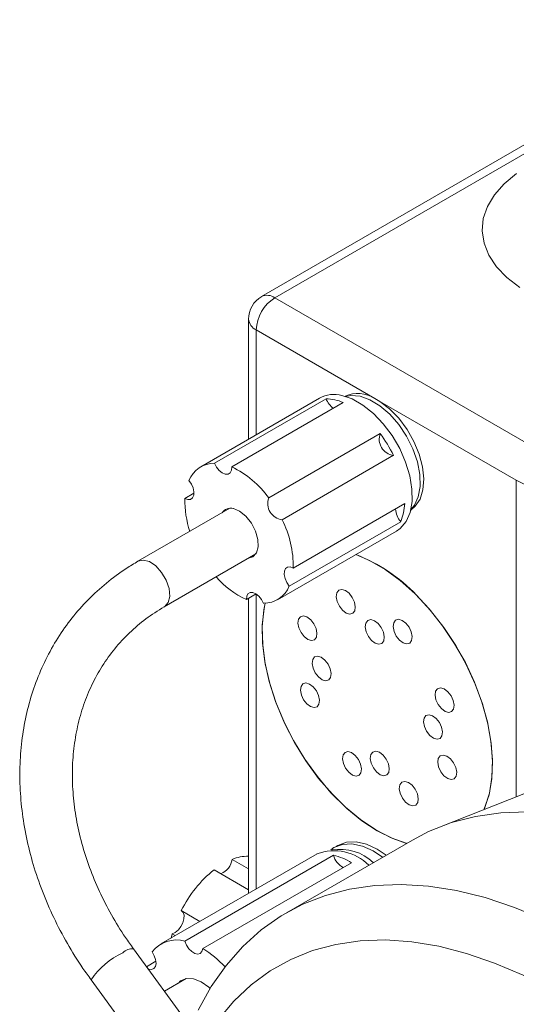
# Model space of a CAD drawing. Header units: inches. Extents: x 0.56 to 7.75, y 1.12 to 10.26.
# Tile 9 of 14: x 4.57 to 5.16, y 5.47 to 6.64. Entities that reach past the tile are written whole.
import ezdxf

# ---------------------------------------------------------------- set-up
doc = ezdxf.new("R2010")
doc.units = ezdxf.units.IN
doc.header["$MEASUREMENT"] = 0

msp = doc.modelspace()

# ---------------------------------------------------------------- linework, layer by layer
at = {"color": 7, "linetype": 'Continuous', "lineweight": 15}
for p, q in [((5.4307, 6.6363), (4.8606, 6.3072)), ((5.4464, 6.6348), (4.8763, 6.3057)), ((4.8763, 6.3057), (5.1856, 6.1271)), ((4.845, 6.2802), (4.845, 6.1374)), ((4.9951, 6.186), (4.8542, 6.2674)), ((4.9296, 6.1863), (4.7882, 6.1047)), ((4.8047, 6.1089), (4.9373, 6.1855)), ((5.0014, 6.1824), (4.9951, 6.186)), ((5.1635, 6.0888), (5.0014, 6.1824)), ((4.9578, 6.181), (4.8252, 6.1045)), ((4.8691, 6.0676), (5.0017, 6.1442)), ((5.0175, 6.1183), (4.8849, 6.0417)), ((4.7694, 6.0669), (4.7802, 6.0732)), ((4.8227, 6.0553), (4.7136, 5.9923)), ((4.8983, 5.9843), (5.0308, 6.0609)), ((5.0261, 6.0394), (4.8935, 5.9629)), ((4.8795, 5.9466), (5.0209, 6.0282)), ((4.7449, 5.9382), (4.8539, 6.0011)), ((4.8542, 5.9535), (4.8425, 5.9468)), ((4.845, 5.9483), (4.845, 5.5974)), ((5.2387, 5.7421), (5.072, 5.6763)), ((5.0399, 5.6608), (4.8902, 5.5744)), ((4.9265, 5.6444), (4.7409, 5.5373)), ((4.7694, 5.5406), (4.9462, 5.6427)), ((4.9675, 5.6339), (4.7907, 5.5318)), ((4.8256, 5.6378), (4.845, 5.6266)), ((4.845, 5.6018), (4.8041, 5.6254)), ((4.7651, 5.5769), (4.7873, 5.5641)), ((4.7531, 5.5443), (4.7544, 5.5493)), ((4.758, 5.5472), (4.7544, 5.5493)), ((4.972, 5.171), (4.7082, 5.5315)), ((4.7238, 5.5102), (4.735, 5.5167)), ((4.6578, 5.4946), (4.9227, 5.1325)), ((4.7708, 5.4961), (4.745, 5.4812))]:
    msp.add_line(p, q, dxfattribs=at)
at = {"color": 8, "linetype": 'Continuous', "lineweight": 15}
for p, q in [((4.8542, 6.2674), (4.8542, 6.1427)), ((5.1635, 5.7124), (5.1635, 6.0888)), ((4.8542, 5.9535), (4.8542, 5.6027))]:
    msp.add_line(p, q, dxfattribs=at)
at = {"color": 7, "linetype": 'Continuous', "lineweight": 15, "flags": 128}
for points in [[(5.1636, 6.4534), (5.149, 6.4413), (5.1374, 6.4282), (5.1291, 6.4143), (5.1242, 6.3999), (5.1229, 6.3852), (5.1251, 6.3706), (5.1309, 6.3563), (5.14, 6.3425), (5.1523, 6.3297), (5.1677, 6.3179)], [(5.1636, 6.4534), (5.149, 6.4413), (5.1374, 6.4282), (5.1291, 6.4143), (5.1242, 6.3999), (5.1229, 6.3852), (5.1251, 6.3706), (5.1309, 6.3563), (5.14, 6.3425), (5.1523, 6.3297), (5.1677, 6.3179)], [(5.0209, 6.0282), (5.0254, 6.0314), (5.0324, 6.0396), (5.0371, 6.0504), (5.0395, 6.0634), (5.0394, 6.078), (5.0369, 6.0938), (5.0319, 6.1101), (5.0249, 6.1263), (5.0158, 6.1418), (5.0053, 6.1559), (4.9936, 6.1682), (4.9811, 6.1781), (4.9685, 6.1853), (4.9561, 6.1895)], [(4.9777, 6.1885), (4.9667, 6.1894), (4.9609, 6.1883)], [(5.0383, 6.0544), (5.0423, 6.0591), (5.047, 6.0691), (5.0492, 6.0814), (5.0488, 6.0954), (5.0459, 6.1105), (5.0405, 6.1259), (5.033, 6.1409), (5.0237, 6.1549), (5.013, 6.1672), (5.0014, 6.1772), (4.9894, 6.1844), (4.9777, 6.1885)], [(5.0379, 6.0532), (5.0434, 6.0577), (5.0491, 6.0663), (5.0525, 6.0773), (5.0535, 6.0902), (5.0519, 6.1046), (5.048, 6.1196), (5.0418, 6.1347), (5.0336, 6.1491), (5.0238, 6.1623), (5.0129, 6.1735), (5.0014, 6.1824)], [(4.8047, 6.1089), (4.8071, 6.1044), (4.8102, 6.1004), (4.8138, 6.0975), (4.8174, 6.096), (4.8207, 6.096), (4.8232, 6.0976), (4.8248, 6.1005), (4.8252, 6.1045)], [(4.7694, 6.0669), (4.773, 6.0657), (4.7762, 6.0659), (4.7786, 6.0677), (4.7799, 6.0708), (4.7802, 6.0749), (4.7792, 6.0795), (4.7771, 6.0842), (4.7741, 6.0884)], [(4.845, 5.996), (4.8503, 5.9976), (4.8546, 6.0023), (4.8567, 6.0095), (4.8563, 6.0184), (4.8534, 6.0282), (4.8485, 6.0376), (4.8419, 6.0458), (4.8345, 6.0518), (4.827, 6.0549)], [(4.9725, 6.0003), (4.9891, 5.9932), (5.0074, 5.9826), (5.0255, 5.9693), (5.0432, 5.9536), (5.06, 5.9356), (5.0758, 5.9157), (5.0901, 5.8943), (5.1029, 5.8718), (5.1137, 5.8485), (5.1225, 5.8249), (5.1291, 5.8014), (5.1333, 5.7784), (5.1352, 5.7563), (5.1346, 5.7355), (5.1315, 5.7164), (5.1261, 5.6994), (5.1252, 5.6973)], [(4.8983, 5.9843), (4.8947, 5.9856), (4.8915, 5.9853), (4.8891, 5.9836), (4.8877, 5.9805), (4.8875, 5.9764), (4.8885, 5.9718), (4.8906, 5.9671), (4.8935, 5.9629)], [(4.863, 5.9423), (4.8606, 5.9469), (4.8574, 5.9508), (4.8538, 5.9537), (4.8502, 5.9552), (4.847, 5.9552), (4.8444, 5.9537), (4.8429, 5.9508), (4.8425, 5.9468)], [(4.9646, 5.9542), (4.9602, 5.9575), (4.9559, 5.9587), (4.9524, 5.9578), (4.9501, 5.9547), (4.9494, 5.9501), (4.9505, 5.9445), (4.9531, 5.9389), (4.9569, 5.9341), (4.9613, 5.9308), (4.9655, 5.9295), (4.9691, 5.9305), (4.9714, 5.9335), (4.972, 5.9382), (4.971, 5.9438), (4.9684, 5.9494), (4.9646, 5.9542)], [(5.1252, 5.6973), (5.1254, 5.6978), (5.1311, 5.7147), (5.1344, 5.7336), (5.1352, 5.7542), (5.1336, 5.7762), (5.1296, 5.7991), (5.1233, 5.8226), (5.1147, 5.8462), (5.104, 5.8695), (5.0915, 5.8922), (5.0773, 5.9137), (5.0616, 5.9337), (5.0449, 5.9519)], [(4.9982, 5.6719), (4.98, 5.6838), (4.962, 5.6984), (4.9448, 5.7153), (4.9284, 5.7342), (4.9133, 5.7549), (4.8998, 5.7769), (4.8879, 5.7999), (4.8781, 5.8234), (4.8704, 5.847), (4.865, 5.8703), (4.8619, 5.8929), (4.8613, 5.9144), (4.8631, 5.9344), (4.8647, 5.9424)], [(4.8647, 5.9424), (4.8635, 5.9362), (4.8614, 5.9164), (4.8618, 5.8951), (4.8646, 5.8726), (4.8698, 5.8493), (4.8772, 5.8257), (4.8869, 5.8022), (4.8985, 5.7792), (4.9119, 5.757), (4.9269, 5.7362), (4.9431, 5.7171), (4.9603, 5.6999), (4.9782, 5.6851), (4.9964, 5.6729), (5.0147, 5.6635), (5.0327, 5.657), (5.0331, 5.6569)], [(4.919, 5.9228), (4.9146, 5.9261), (4.9103, 5.9274), (4.9068, 5.9264), (4.9045, 5.9234), (4.9038, 5.9187), (4.9049, 5.9132), (4.9075, 5.9075), (4.9113, 5.9027), (4.9156, 5.8994), (4.9199, 5.8982), (4.9235, 5.8991), (4.9258, 5.9022), (4.9264, 5.9068), (4.9254, 5.9124), (4.9228, 5.918), (4.919, 5.9228)], [(4.9991, 5.9183), (4.9947, 5.9216), (4.9904, 5.9229), (4.9869, 5.9219), (4.9846, 5.9188), (4.9839, 5.9142), (4.985, 5.9086), (4.9876, 5.903), (4.9914, 5.8982), (4.9957, 5.8949), (5, 5.8937), (5.0036, 5.8946), (5.0059, 5.8977), (5.0065, 5.9023), (5.0055, 5.9079), (5.0029, 5.9135), (4.9991, 5.9183)], [(5.0322, 5.9187), (5.0278, 5.922), (5.0235, 5.9233), (5.02, 5.9223), (5.0177, 5.9192), (5.017, 5.9146), (5.0181, 5.909), (5.0207, 5.9034), (5.0245, 5.8986), (5.0288, 5.8953), (5.0331, 5.8941), (5.0367, 5.895), (5.039, 5.8981), (5.0396, 5.9027), (5.0386, 5.9083), (5.036, 5.9139), (5.0322, 5.9187)], [(4.9359, 5.8749), (4.9315, 5.8782), (4.9272, 5.8794), (4.9237, 5.8785), (4.9214, 5.8754), (4.9207, 5.8708), (4.9218, 5.8652), (4.9244, 5.8596), (4.9282, 5.8548), (4.9325, 5.8515), (4.9368, 5.8502), (4.9404, 5.8512), (4.9427, 5.8542), (4.9433, 5.8589), (4.9423, 5.8644), (4.9396, 5.8701), (4.9359, 5.8749)], [(4.922, 5.843), (4.9177, 5.8463), (4.9134, 5.8476), (4.9098, 5.8466), (4.9076, 5.8436), (4.9069, 5.8389), (4.9079, 5.8333), (4.9106, 5.8277), (4.9143, 5.8229), (4.9187, 5.8196), (4.923, 5.8184), (4.9265, 5.8193), (4.9288, 5.8224), (4.9295, 5.827), (4.9284, 5.8326), (4.9258, 5.8382), (4.922, 5.843)], [(5.0821, 5.8372), (5.0778, 5.8405), (5.0735, 5.8417), (5.0699, 5.8408), (5.0676, 5.8377), (5.067, 5.8331), (5.068, 5.8275), (5.0707, 5.8219), (5.0744, 5.8171), (5.0788, 5.8138), (5.0831, 5.8125), (5.0866, 5.8135), (5.0889, 5.8165), (5.0896, 5.8212), (5.0885, 5.8268), (5.0859, 5.8324), (5.0821, 5.8372)], [(5.0683, 5.8054), (5.0639, 5.8086), (5.0597, 5.8099), (5.0561, 5.8089), (5.0538, 5.8059), (5.0532, 5.8012), (5.0542, 5.7957), (5.0568, 5.7901), (5.0606, 5.7852), (5.065, 5.7819), (5.0693, 5.7807), (5.0728, 5.7817), (5.0751, 5.7847), (5.0758, 5.7894), (5.0747, 5.7949), (5.0721, 5.8005), (5.0683, 5.8054)], [(4.972, 5.7615), (4.9676, 5.7648), (4.9633, 5.7661), (4.9598, 5.7651), (4.9575, 5.762), (4.9568, 5.7574), (4.9579, 5.7518), (4.9605, 5.7462), (4.9643, 5.7414), (4.9687, 5.7381), (4.9729, 5.7369), (4.9765, 5.7378), (4.9788, 5.7409), (4.9794, 5.7455), (4.9784, 5.7511), (4.9758, 5.7567), (4.972, 5.7615)], [(5.0051, 5.7619), (5.0007, 5.7652), (4.9964, 5.7665), (4.9929, 5.7655), (4.9906, 5.7624), (4.9899, 5.7578), (4.991, 5.7522), (4.9936, 5.7466), (4.9974, 5.7418), (5.0018, 5.7385), (5.006, 5.7372), (5.0096, 5.7382), (5.0119, 5.7413), (5.0125, 5.7459), (5.0115, 5.7515), (5.0089, 5.7571), (5.0051, 5.7619)], [(5.0852, 5.7574), (5.0808, 5.7607), (5.0765, 5.7619), (5.073, 5.761), (5.0707, 5.7579), (5.07, 5.7533), (5.0711, 5.7477), (5.0737, 5.7421), (5.0775, 5.7373), (5.0819, 5.734), (5.0861, 5.7327), (5.0897, 5.7337), (5.092, 5.7367), (5.0926, 5.7414), (5.0916, 5.747), (5.089, 5.7526), (5.0852, 5.7574)], [(5.0396, 5.726), (5.0352, 5.7293), (5.0309, 5.7306), (5.0274, 5.7296), (5.0251, 5.7266), (5.0244, 5.7219), (5.0255, 5.7164), (5.0281, 5.7107), (5.0319, 5.7059), (5.0362, 5.7026), (5.0405, 5.7014), (5.0441, 5.7023), (5.0464, 5.7054), (5.047, 5.71), (5.046, 5.7156), (5.0434, 5.7212), (5.0396, 5.726)], [(5.0399, 5.6608), (5.0592, 5.6708), (5.0864, 5.6815), (5.1151, 5.689), (5.1451, 5.6933), (5.1765, 5.6945), (5.2089, 5.6924), (5.2422, 5.6872), (5.2763, 5.6788), (5.311, 5.6673), (5.3461, 5.6527), (5.3815, 5.6351), (5.417, 5.6146), (5.4524, 5.5914), (5.4875, 5.5654), (5.5222, 5.5368), (5.5563, 5.5059), (5.5896, 5.4726), (5.622, 5.4372)], [(5.0331, 5.6569), (5.0165, 5.6627), (4.9982, 5.6719)], [(5.0045, 5.6404), (4.9934, 5.6478), (4.9805, 5.6536), (4.9681, 5.6563), (4.9567, 5.6557), (4.9467, 5.6518), (4.9428, 5.649)], [(5.0087, 5.6428), (4.9982, 5.6498), (4.9853, 5.6558), (4.9729, 5.6586), (4.9614, 5.6582), (4.9514, 5.6544), (4.9493, 5.6532)], [(4.7852, 5.4587), (4.8008, 5.4865), (4.8185, 5.5117), (4.8384, 5.5342), (4.8602, 5.5539), (4.8839, 5.5707), (4.9095, 5.5844), (4.9366, 5.595), (4.9653, 5.6025), (4.9954, 5.6069), (5.0267, 5.608), (5.0591, 5.606), (5.0925, 5.6007), (5.1266, 5.5924), (5.1613, 5.5808), (5.1964, 5.5663), (5.2318, 5.5487), (5.2673, 5.5282), (5.3026, 5.5049), (5.3378, 5.4789), (5.3725, 5.4504)], [(4.7651, 5.5769), (4.7673, 5.5748), (4.7684, 5.5714), (4.7683, 5.5671), (4.767, 5.5624), (4.7647, 5.5579), (4.7616, 5.5539), (4.758, 5.5509), (4.7544, 5.5493)], [(4.7694, 5.5406), (4.7713, 5.5359), (4.7741, 5.5316), (4.7776, 5.5281), (4.7812, 5.5259), (4.7847, 5.5252), (4.7877, 5.526), (4.7897, 5.5283), (4.7907, 5.5318)], [(5.2398, 5.462), (5.2056, 5.4824), (5.1715, 5.5), (5.1377, 5.5145), (5.1042, 5.5261), (5.0713, 5.5345), (5.0391, 5.5398), (5.0079, 5.542), (4.9777, 5.5409), (4.9488, 5.5367), (4.9212, 5.5293), (4.8952, 5.5188), (4.8709, 5.5052), (4.8483, 5.4887), (4.8276, 5.4692), (4.809, 5.4469)], [(4.7257, 5.5076), (4.7261, 5.5074), (4.7295, 5.5069), (4.7324, 5.508), (4.7343, 5.5105), (4.7351, 5.5142), (4.7346, 5.5186), (4.733, 5.5233), (4.7305, 5.5278)], [(4.7995, 5.4844), (4.7979, 5.4859), (4.7887, 5.4923), (4.7796, 5.4958), (4.7713, 5.4962), (4.7643, 5.4933), (4.7617, 5.4908)]]:
    msp.add_lwpolyline(points, dxfattribs=at)
at = {"color": 8, "linetype": 'Continuous', "lineweight": 15, "flags": 128}
for points in [[(4.7136, 5.9923), (4.7197, 5.9938), (4.7271, 5.9919), (4.7347, 5.9868), (4.7417, 5.9791)], [(4.7417, 5.9791), (4.7472, 5.9698), (4.7505, 5.9599), (4.7513, 5.9506), (4.7494, 5.9431), (4.7451, 5.9383), (4.7449, 5.9382)]]:
    msp.add_lwpolyline(points, dxfattribs=at)
at = {"color": 7, "linetype": 'Continuous', "lineweight": 15}
for centre, radius, start, end in [((4.8763, 6.2802), 0.0312, 119.9973, 180), ((4.9021, 6.2652), 0.048, 122.6055, 177.3945), ((4.9468, 6.1548), 0.0359, 75.057, 118.6506), ((4.9366, 6.1332), 0.0523, 66.1192, 89.2515), ((4.96, 6.1943), 0.0244, 201.1607, 235.1665), ((4.9752, 6.155), 0.0369, 57.2599, 114.6225), ((5.0199, 6.1375), 0.0194, 159.8326, 262.7886), ((4.8761, 6.05), 0.1569, 25.7689, 36.8522), ((4.8045, 6.0762), 0.0327, 89.6733, 158.189), ((4.7771, 6.0025), 0.1127, 35.2956, 64.7663), ((4.8802, 6.0638), 0.1108, 178.3985, 198.9023), ((4.8873, 6.0609), 0.0194, 159.8326, 262.7886), ((4.8236, 6.0435), 0.0119, 73.4792, 146.2479), ((5.0435, 6.0552), 0.0235, 181.4769, 222.1855), ((4.971, 6.0628), 0.0598, 336.9986, 358.1256), ((4.776, 5.9861), 0.1223, 359.1696, 27.0621), ((4.9034, 5.8186), 0.1944, 43.277, 69.1692), ((4.8854, 6.0412), 0.1037, 220.5201, 245.5429), ((4.8631, 5.9751), 0.0327, 269.6735, 338.1889), ((4.9468, 5.5903), 0.0578, 44.5376, 110.5907), ((4.9539, 5.5922), 0.0576, 46.6196, 99.5232), ((4.8037, 5.6412), 0.0221, 292.4518, 351.2211), ((4.8442, 5.5919), 0.0496, 89.0107, 112.0433), ((4.9292, 5.5714), 0.0733, 58.5289, 76.5902), ((4.9689, 5.6487), 0.0235, 194.9444, 241.0234), ((4.8942, 5.5131), 0.144, 128.7191, 153.6918), ((4.7593, 5.5058), 0.0362, 73.7106, 142.6161), ((4.7272, 5.4281), 0.1216, 42.3103, 58.5348)]:
    msp.add_arc(centre, radius, start, end, dxfattribs=at)
at = {"color": 8, "linetype": 'Continuous', "lineweight": 15}
for centre, radius, start, end in [((4.8671, 6.2929), 0.0157, 54.382, 114.3073), ((4.8607, 6.2817), 0.0157, 185.695, 245.6253), ((4.7357, 5.4419), 0.094, 115.3045, 145.9305), ((4.707, 5.5148), 0.0167, 85.8242, 133.7433)]:
    msp.add_arc(centre, radius, start, end, dxfattribs=at)
at = {"color": 7, "linetype": 'Continuous', "lineweight": 15}
msp.add_ellipse((5.2077, 6.0888), major_axis=(0.0623, -0.0195), ratio=0.264711, start_param=4.009543, end_param=5.58034, dxfattribs=at)
for points, knots in [([(4.7136, 5.9923), (4.7089, 5.9895), (4.6958, 5.9816), (4.6757, 5.9667), (4.6541, 5.947), (4.6347, 5.9251), (4.6178, 5.9013), (4.6035, 5.8757), (4.5918, 5.8485), (4.5828, 5.8199), (4.5766, 5.7902), (4.5732, 5.7594), (4.5728, 5.728), (4.5752, 5.6961), (4.5805, 5.6639), (4.5886, 5.6317), (4.5995, 5.5998), (4.613, 5.5684), (4.6292, 5.5377), (4.6445, 5.5132), (4.6546, 5.4991), (4.6578, 5.4946)], [0, 0, 0, 0, 0.030643, 0.085766, 0.140801, 0.195749, 0.250662, 0.305578, 0.360555, 0.415637, 0.470857, 0.526231, 0.581762, 0.637439, 0.693242, 0.749149, 0.805137, 0.861184, 0.917274, 0.973392, 1, 1, 1, 1]), ([(4.7082, 5.5315), (4.705, 5.536), (4.6956, 5.5491), (4.6817, 5.5718), (4.6674, 5.5997), (4.6556, 5.6281), (4.6464, 5.6569), (4.6399, 5.6856), (4.6362, 5.7142), (4.6351, 5.7423), (4.6369, 5.7697), (4.6414, 5.7962), (4.6485, 5.8216), (4.6584, 5.8456), (4.6708, 5.868), (4.6857, 5.8887), (4.7031, 5.9075), (4.7226, 5.9243), (4.7374, 5.9336), (4.7449, 5.9382)], [0, 0, 0, 0, 0.030748, 0.090531, 0.150312, 0.210088, 0.269874, 0.329688, 0.38956, 0.449528, 0.50964, 0.56995, 0.630513, 0.691374, 0.752552, 0.814024, 0.875717, 0.937505, 1, 1, 1, 1])]:
    msp.add_open_spline(points, degree=3, knots=knots, dxfattribs=at)

doc.saveas('drawing.dxf')
